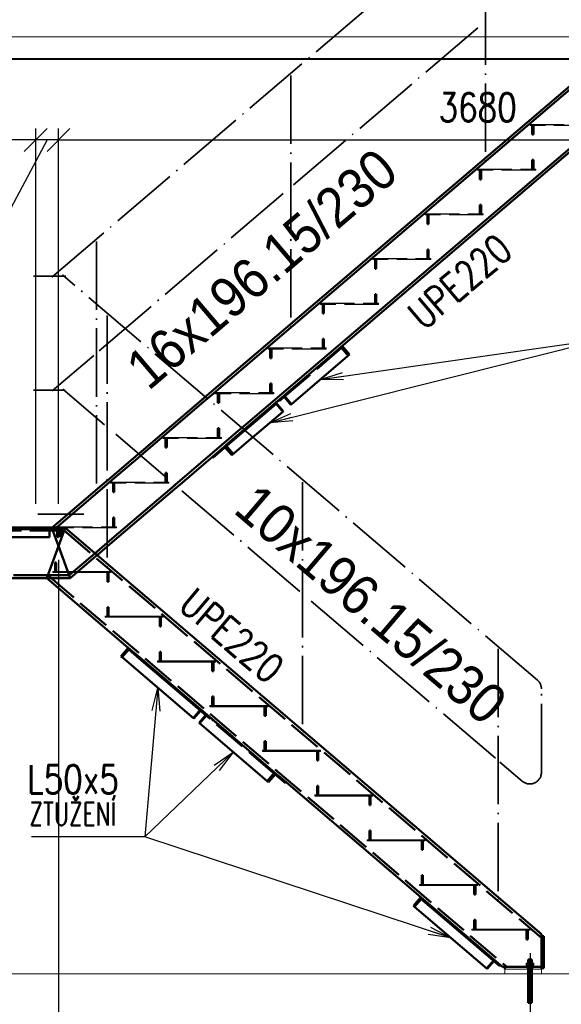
# Paper-space layout 'Layout1' of a CAD drawing. Extents: x -2 to 1380, y -36 to 422.
# Tile 15 of 65: x 505 to 553, y 43 to 130. Entities that reach past the tile are written whole.
import ezdxf

# ---------------------------------------------------------------- set-up
doc = ezdxf.new("R2010")
doc.units = 0
doc.linetypes.add('ACAD_ISO02W100', pattern=[15, 12, -3])
doc.linetypes.add('ACAD_ISO04W100', pattern=[30.5, 24, -3, 0.5, -3])
doc.layers.get('0').update_dxf_attribs({"linetype": 'CONTINUOUS'})
doc.layers.get('DEFPOINTS').update_dxf_attribs({"color": 132, "linetype": 'CONTINUOUS'})
for name, color, linetype, lineweight in [('SS_1.ET-HALA_TaO-PODLAHA', 9, 'CONTINUOUS', 13), ('SS_2.ET-HALA_TaO-LAVKA_+5.100m-POMOCNA', 252, 'CONTINUOUS', 5), ('SS_2.ET-HALA_TaO-PODLITI', 9, 'CONTINUOUS', 13), ('SS_2.ET-HALA_TaO-SCHODISTE', 180, 'CONTINUOUS', 50), ('SS_2.ET-HALA_TaO-SCHODISTE-PLECH', 70, 'CONTINUOUS', 25), ('SS_2.ET-HALA_TaO-SCHODISTE-PLECH-VYZTUHA', 120, 'CONTINUOUS', 50), ('SS_2.ET-HALA_TaO-SCHODISTE-ZABRADLI', 31, 'CONTINUOUS', 35), ('SS_2.ET-HALA_TaO-SCHODISTE-ZTUZENI', 234, 'CONTINUOUS', 50), ('SS_KOTY', 3, 'CONTINUOUS', 25), ('SS_POPIS_PROFILU', 13, 'CONTINUOUS', 25), ('SS_SRAFY', 8, 'CONTINUOUS', 18), ('SS_TEXT35', 2, 'CONTINUOUS', 35)]:
    doc.layers.add(name, color=color, linetype=linetype, lineweight=lineweight)
doc.styles.add('ARIAL', font='arial.ttf')
doc.styles.add('ROMANS', font='romans.shx', dxfattribs={"width": 0.8})
doc.styles.add('romans.shx', font='romans.shx', dxfattribs={"height": 5})
doc.dimstyles.new('A-1_(2.5)_50AS', dxfattribs={"dimtxt": 2.5, "dimasz": 2, "dimexe": 1, "dimexo": 2, "dimgap": 0, "dimtad": 0, "dimdec": 1, "dimlfac": 50, "dimrnd": 1, "dimtxsty": 'ROMANS', "dimblk1": 'OBLIQUE', "dimblk2": 'OBLIQUE', "dimsah": 1, "dimcen": 2, "dimclrd": 256, "dimclre": 256, "dimclrt": 256, "dimadec": 1, "dimazin": 2, "dimtfac": 0.714286, "dimtdec": 1, "dimtmove": 0, "dimatfit": 3, "dimldrblk": 'OPEN', "dimfxl": 1, "dimtvp": 1.142857, "dimtfill": 1, "dimtolj": 1, "dimlwd": -1, "dimlwe": -1, "dimarcsym": 0})

# ---------------------------------------------------------------- blocks, each defined once
blk = doc.blocks.new('_Oblique')
at = {"color": 0, "linetype": 'ByBlock', "lineweight": -2}
blk.add_line((-0.5, -0.5), (0.5, 0.5), dxfattribs=at)
blk = doc.blocks.new('*D160')
at = {"layer": 'DEFPOINTS', "color": 0, "transparency": 16777216}
for p in [(508.859, 84.238, 60483.8), (550.259, 49.731, 60483.8), (508.859, 28.146)]:
    blk.add_point(p, dxfattribs=at)
at = {"layer": 'SS_KOTY', "transparency": 16777216}
for p, q in [((508.859, 82.238), (508.859, 27.146)), ((550.259, 47.731), (550.259, 27.146)), ((550.259, 28.146), (508.859, 28.146))]:
    blk.add_line(p, q, dxfattribs=at)
at = {"layer": 'SS_KOTY', "transparency": 16777216, "xscale": 2, "yscale": 2, "zscale": 2, "rotation": 180}
blk.add_blockref('_Oblique', (508.859, 28.146), dxfattribs=at)
at = {"layer": 'SS_KOTY', "transparency": 16777216, "xscale": 2, "yscale": 2, "zscale": 2}
blk.add_blockref('_Oblique', (550.259, 28.146), dxfattribs=at)
at = {"layer": 'SS_KOTY', "transparency": 16777216, "insert": (529.559, 31.004), "char_height": 2.5, "attachment_point": 5, "style": 'ROMANS', "bg_fill": 3, "box_fill_scale": 1.1, "bg_fill_color": 256, "bg_fill_true_color": 13158600, "bg_fill_transparency": 0}
blk.add_mtext('\\A1;2070', dxfattribs=at)
blk = doc.blocks.new('_OPEN')
at = {"color": 0, "linetype": 'ByBlock'}
for p, q in [((-1, 0.167), (0, 0)), ((0, 0), (-1, -0.167)), ((0, 0), (-1, 0))]:
    blk.add_line(p, q, dxfattribs=at)
blk = doc.blocks.new('*D161')
at = {"layer": 'DEFPOINTS', "color": 0, "transparency": 16777216}
for p in [(488.859, 85.138, 60483.8), (508.859, 84.238, 60483.8), (488.859, 28.146)]:
    blk.add_point(p, dxfattribs=at)
at = {"layer": 'SS_KOTY', "transparency": 16777216}
for p, q in [((488.859, 83.138), (488.859, 27.146)), ((508.859, 82.238), (508.859, 27.146)), ((508.859, 28.146), (488.859, 28.146))]:
    blk.add_line(p, q, dxfattribs=at)
at = {"layer": 'SS_KOTY', "transparency": 16777216, "xscale": 2, "yscale": 2, "zscale": 2, "rotation": 180}
blk.add_blockref('_Oblique', (488.859, 28.146), dxfattribs=at)
at = {"layer": 'SS_KOTY', "transparency": 16777216, "xscale": 2, "yscale": 2, "zscale": 2}
blk.add_blockref('_Oblique', (508.859, 28.146), dxfattribs=at)
at = {"layer": 'SS_KOTY', "transparency": 16777216, "insert": (498.859, 31.004), "char_height": 2.5, "attachment_point": 5, "style": 'ROMANS', "bg_fill": 3, "box_fill_scale": 1.1, "bg_fill_color": 256, "bg_fill_true_color": 13158600, "bg_fill_transparency": 0}
blk.add_mtext('\\A1;1000', dxfattribs=at)
blk = doc.blocks.new('*D163')
at = {"layer": 'DEFPOINTS', "color": 0, "transparency": 16777216}
for p in [(506.859, 119.083), (506.859, 85.138, 60475.8), (508.859, 85.138, 60483.8)]:
    blk.add_point(p, dxfattribs=at)
at = {"layer": 'SS_KOTY', "transparency": 16777216}
for p, q in [((506.859, 87.138), (506.859, 120.083)), ((508.859, 87.138), (508.859, 120.083)), ((507.859, 119.083), (504.675, 113.083)), ((508.859, 119.083), (506.859, 119.083)), ((504.675, 113.083), (499.818, 113.083))]:
    blk.add_line(p, q, dxfattribs=at)
at = {"layer": 'SS_KOTY', "transparency": 16777216, "xscale": 2, "yscale": 2, "zscale": 2, "rotation": 180}
blk.add_blockref('_Oblique', (506.859, 119.083), dxfattribs=at)
at = {"layer": 'SS_KOTY', "transparency": 16777216, "xscale": 2, "yscale": 2, "zscale": 2}
blk.add_blockref('_Oblique', (508.859, 119.083), dxfattribs=at)
at = {"layer": 'SS_KOTY', "transparency": 16777216, "insert": (502.246, 115.94), "char_height": 2.5, "attachment_point": 5, "style": 'ROMANS', "bg_fill": 3, "box_fill_scale": 1.1, "bg_fill_color": 256, "bg_fill_true_color": 13158600, "bg_fill_transparency": 0}
blk.add_mtext('\\A1;100', dxfattribs=at)
blk = doc.blocks.new('*D164')
at = {"layer": 'DEFPOINTS', "color": 0, "transparency": 16777216}
for p in [(582.459, 147.008, 60471.6), (582.459, 119.083), (508.859, 85.138, 60483.8)]:
    blk.add_point(p, dxfattribs=at)
at = {"layer": 'SS_KOTY', "transparency": 16777216}
for p, q in [((582.459, 145.008), (582.459, 118.083)), ((508.859, 87.138), (508.859, 120.083)), ((508.859, 119.083), (582.459, 119.083))]:
    blk.add_line(p, q, dxfattribs=at)
at = {"layer": 'SS_KOTY', "transparency": 16777216, "xscale": 2, "yscale": 2, "zscale": 2, "rotation": 180}
blk.add_blockref('_Oblique', (508.859, 119.083), dxfattribs=at)
at = {"layer": 'SS_KOTY', "transparency": 16777216, "xscale": 2, "yscale": 2, "zscale": 2}
blk.add_blockref('_Oblique', (582.459, 119.083), dxfattribs=at)
at = {"layer": 'SS_KOTY', "transparency": 16777216, "insert": (545.659, 121.94), "char_height": 2.5, "attachment_point": 5, "style": 'ROMANS', "bg_fill": 3, "box_fill_scale": 1.1, "bg_fill_color": 256, "bg_fill_true_color": 13158600, "bg_fill_transparency": 0}
blk.add_mtext('\\A1;3680', dxfattribs=at)
blk = doc.blocks.new('*D165')
at = {"layer": 'DEFPOINTS', "color": 0, "transparency": 16777216}
for p in [(488.859, 119.083), (488.859, 85.138, 60483.8), (506.859, 85.138, 60475.8)]:
    blk.add_point(p, dxfattribs=at)
at = {"layer": 'SS_KOTY', "transparency": 16777216}
for p, q in [((488.859, 87.138), (488.859, 120.083)), ((506.859, 87.138), (506.859, 120.083)), ((506.859, 119.083), (488.859, 119.083))]:
    blk.add_line(p, q, dxfattribs=at)
at = {"layer": 'SS_KOTY', "transparency": 16777216, "xscale": 2, "yscale": 2, "zscale": 2, "rotation": 180}
blk.add_blockref('_Oblique', (488.859, 119.083), dxfattribs=at)
at = {"layer": 'SS_KOTY', "transparency": 16777216, "xscale": 2, "yscale": 2, "zscale": 2}
blk.add_blockref('_Oblique', (506.859, 119.083), dxfattribs=at)
at = {"layer": 'SS_KOTY', "transparency": 16777216, "insert": (497.859, 121.94), "char_height": 2.5, "attachment_point": 5, "style": 'ROMANS', "bg_fill": 3, "box_fill_scale": 1.1, "bg_fill_color": 256, "bg_fill_true_color": 13158600, "bg_fill_transparency": 0}
blk.add_mtext('\\A1;900', dxfattribs=at)

psp = doc.layouts.get("Layout1")

# ---------------------------------------------------------------- dimensions: what is measured, and where the dimension line sits
at = {"layer": 'SS_KOTY'}
dim = psp.add_linear_dim(base=(508.8587, 28.1464), p1=(550.2587, 49.7307, 60483.8), p2=(508.8587, 84.2384, 60483.8), dimstyle='A-1_(2.5)_50AS', dxfattribs=at)
dim.commit()
dim.dimension.update_dxf_attribs({"geometry": '*D160', "text_midpoint": (529.5587, 31.0035)})

# ---------------------------------------------------------------- next in the draw order: linework, layer by layer
at = {"layer": 'SS_2.ET-HALA_TaO-PODLITI', "ltscale": 0.25}
for p, q in [((551.2587, 46.3077), (548.0587, 46.3077)), ((548.0587, 46.3077), (548.0587, 45.9077)), ((551.2587, 45.9077), (551.2587, 46.3077))]:
    psp.add_line(p, q, dxfattribs=at)
at = {"layer": 'SS_2.ET-HALA_TaO-SCHODISTE', "color": 3, "linetype": 'ACAD_ISO02W100', "ltscale": 0.25}
for p, q in [((512.6871, 83.336), (513.5771, 84.0951)), ((512.6871, 83.0206), (513.5771, 83.7796)), ((550.1202, 46.8277), (549.9817, 46.8277)), ((549.9817, 46.8277), (549.9817, 46.5677)), ((550.1109, 47.1677), (550.0987, 47.1677)), ((550.0987, 47.1677), (550.0987, 46.8277)), ((550.1456, 47.1677), (550.1109, 47.1677)), ((550.3972, 46.8277), (550.1202, 46.8277)), ((550.1202, 46.5677), (550.1202, 46.8277)), ((550.1975, 47.1677), (550.1456, 47.1677)), ((550.2587, 47.1677), (550.1975, 47.1677)), ((550.3199, 47.1677), (550.2587, 47.1677)), ((550.3718, 47.1677), (550.3199, 47.1677)), ((550.4065, 47.1677), (550.3718, 47.1677)), ((550.5357, 46.8277), (550.3972, 46.8277)), ((550.3972, 46.8277), (550.3972, 46.5677)), ((550.4187, 47.1677), (550.4065, 47.1677)), ((550.4187, 46.8277), (550.4187, 47.1677)), ((550.5357, 46.5677), (550.5357, 46.8277)), ((547.6728, 46.6533), (547.8435, 46.5077)), ((549.9587, 46.5677), (549.9645, 46.5677)), ((549.9587, 46.5677), (549.9587, 46.5077)), ((549.9645, 46.5677), (549.9815, 46.5677)), ((549.9815, 46.5677), (550.0092, 46.5677)), ((550.0092, 46.5677), (550.0466, 46.5677)), ((550.0466, 46.5677), (550.092, 46.5677)), ((550.0787, 46.5077), (550.0787, 46.3077)), ((550.092, 46.5677), (550.1439, 46.5677)), ((550.0987, 46.5077), (550.0987, 46.3077)), ((550.0987, 46.3077), (550.0987, 43.3677)), ((550.1439, 46.5677), (550.2002, 46.5677)), ((550.2002, 46.5677), (550.2587, 46.5677)), ((550.2587, 46.5677), (550.3172, 46.5677)), ((550.3172, 46.5677), (550.3735, 46.5677)), ((550.3735, 46.5677), (550.4254, 46.5677)), ((550.4187, 46.3077), (550.4187, 46.5077)), ((550.4187, 43.3677), (550.4187, 46.3077)), ((550.4254, 46.5677), (550.4708, 46.5677)), ((550.4387, 46.3077), (550.4387, 46.5077)), ((550.4708, 46.5677), (550.5081, 46.5677)), ((550.5081, 46.5677), (550.5359, 46.5677)), ((550.5359, 46.5677), (550.5529, 46.5677)), ((550.5529, 46.5677), (550.5587, 46.5677)), ((550.5587, 46.5077), (550.5587, 46.5677)), ((550.0987, 43.3677), (550.1018, 43.3677)), ((550.1018, 43.3677), (550.1109, 43.3677)), ((550.1109, 43.3677), (550.1257, 43.3677)), ((550.1257, 43.3677), (550.1456, 43.3677)), ((550.1456, 43.3677), (550.1698, 43.3677)), ((550.1698, 43.3677), (550.1975, 43.3677)), ((550.1975, 43.3677), (550.2275, 43.3677)), ((550.2275, 43.3677), (550.2587, 43.3677)), ((550.2587, 43.3677), (550.2899, 43.3677)), ((550.2899, 43.3677), (550.3199, 43.3677)), ((550.3199, 43.3677), (550.3476, 43.3677)), ((550.3476, 43.3677), (550.3718, 43.3677)), ((550.3718, 43.3677), (550.3917, 43.3677)), ((550.3917, 43.3677), (550.4065, 43.3677)), ((550.4065, 43.3677), (550.4156, 43.3677)), ((550.4156, 43.3677), (550.4187, 43.3677))]:
    psp.add_line(p, q, dxfattribs=at)
at = {"layer": 'SS_2.ET-HALA_TaO-SCHODISTE', "color": 1, "linetype": 'Continuous', "ltscale": 0.25}
for p, q in [((512.0641, 82.8047), (512.6871, 83.336)), ((512.249, 82.647), (512.6871, 83.0206)), ((528.8421, 62.7129), (540.677, 52.6196)), ((551.2587, 46.5077), (551.2587, 49.3779)), ((551.4587, 49.2077), (551.2587, 49.2077)), ((551.4587, 46.4077), (551.4587, 49.2077)), ((547.8435, 46.5077), (548.0587, 46.5077)), ((548.0587, 46.5077), (551.2587, 46.5077)), ((548.0587, 46.5077), (548.0587, 46.3077)), ((551.2587, 46.3077), (551.2587, 46.5077)), ((551.2587, 46.4077), (551.4587, 46.4077))]:
    psp.add_line(p, q, dxfattribs=at)
at = {"layer": 'SS_2.ET-HALA_TaO-SCHODISTE', "color": 7, "linetype": 'ACAD_ISO04W100', "ltscale": 0.25}
for p, q in [((549.9587, 46.7077), (550.5587, 46.7077)), ((550.2587, 47.1677), (550.2587, 43.3677)), ((550.0987, 46.1077), (550.4187, 46.1077))]:
    psp.add_line(p, q, dxfattribs=at)
at = {"layer": 'SS_2.ET-HALA_TaO-SCHODISTE-PLECH', "color": 1, "linetype": 'Continuous', "ltscale": 0.25}
for p, q in [((513.4587, 81.1154), (513.4587, 81.2154)), ((512.9587, 77.2923), (518.0587, 77.2923)), ((512.9587, 77.2923), (512.9587, 77.1923)), ((518.0587, 77.1923), (512.9587, 77.1923)), ((518.0587, 77.1923), (518.0587, 77.2923)), ((517.5587, 73.3692), (522.6587, 73.3692)), ((517.5587, 73.3692), (517.5587, 73.2692)), ((522.6587, 73.2692), (517.5587, 73.2692)), ((522.6587, 73.2692), (522.6587, 73.3692)), ((522.1587, 69.4461), (527.2587, 69.4461)), ((522.1587, 69.4461), (522.1587, 69.3461)), ((527.2587, 69.3461), (522.1587, 69.3461)), ((527.2587, 69.3461), (527.2587, 69.4461)), ((526.7587, 65.5231), (531.8587, 65.5231)), ((526.7587, 65.5231), (526.7587, 65.4231)), ((531.8587, 65.4231), (526.7587, 65.4231)), ((531.8587, 65.4231), (531.8587, 65.5231)), ((531.3587, 61.6), (536.4587, 61.6)), ((531.3587, 61.6), (531.3587, 61.5)), ((536.4587, 61.5), (531.3587, 61.5)), ((536.4587, 61.5), (536.4587, 61.6)), ((535.9587, 57.6769), (541.0587, 57.6769)), ((535.9587, 57.6769), (535.9587, 57.5769)), ((541.0587, 57.5769), (535.9587, 57.5769)), ((541.0587, 57.5769), (541.0587, 57.6769)), ((540.5587, 53.7538), (545.6587, 53.7538)), ((540.5587, 53.7538), (540.5587, 53.6538)), ((545.6587, 53.6538), (540.5587, 53.6538)), ((545.6587, 53.6538), (545.6587, 53.7538)), ((545.1587, 49.8307), (550.2587, 49.8307)), ((545.1587, 49.8307), (545.1587, 49.7307)), ((550.2587, 49.7307), (545.1587, 49.7307)), ((550.2587, 49.7307), (550.2587, 49.8307))]:
    psp.add_line(p, q, dxfattribs=at)
at = {"layer": 'SS_2.ET-HALA_TaO-SCHODISTE-PLECH-VYZTUHA', "color": 1, "linetype": 'Continuous', "ltscale": 0.25}
for p, q in [((513.1587, 81.1154), (513.1587, 80.3154)), ((513.2587, 80.3154), (513.2587, 81.1154)), ((513.1587, 80.3154), (513.2587, 80.3154)), ((513.2587, 78.0923), (513.1587, 78.0923)), ((513.1587, 78.0923), (513.1587, 77.2923)), ((513.2587, 77.2923), (513.2587, 78.0923)), ((517.7587, 77.1923), (517.7587, 76.3923)), ((517.8587, 76.3923), (517.8587, 77.1923)), ((517.7587, 76.3923), (517.8587, 76.3923)), ((517.8587, 74.1692), (517.7587, 74.1692)), ((517.7587, 74.1692), (517.7587, 73.3692)), ((517.8587, 73.3692), (517.8587, 74.1692)), ((522.3587, 73.2692), (522.3587, 72.4692)), ((522.4587, 72.4692), (522.4587, 73.2692)), ((522.3587, 72.4692), (522.4587, 72.4692)), ((522.4587, 70.2461), (522.3587, 70.2461)), ((522.3587, 70.2461), (522.3587, 69.4461)), ((522.4587, 69.4461), (522.4587, 70.2461)), ((526.9587, 69.3461), (526.9587, 68.5461)), ((527.0587, 68.5461), (527.0587, 69.3461)), ((526.9587, 68.5461), (527.0587, 68.5461)), ((527.0587, 66.3231), (526.9587, 66.3231)), ((526.9587, 66.3231), (526.9587, 65.5231)), ((527.0587, 65.5231), (527.0587, 66.3231)), ((531.5587, 65.4231), (531.5587, 64.6231)), ((531.6587, 64.6231), (531.6587, 65.4231)), ((531.5587, 64.6231), (531.6587, 64.6231)), ((531.6587, 62.4), (531.5587, 62.4)), ((531.5587, 62.4), (531.5587, 61.6)), ((531.6587, 61.6), (531.6587, 62.4)), ((536.1587, 61.5), (536.1587, 60.7)), ((536.2587, 60.7), (536.2587, 61.5)), ((536.1587, 60.7), (536.2587, 60.7)), ((536.2587, 58.4769), (536.1587, 58.4769)), ((536.1587, 58.4769), (536.1587, 57.6769)), ((536.2587, 57.6769), (536.2587, 58.4769)), ((540.7587, 57.5769), (540.7587, 56.7769)), ((540.8587, 56.7769), (540.8587, 57.5769)), ((540.7587, 56.7769), (540.8587, 56.7769)), ((540.8587, 54.5538), (540.7587, 54.5538)), ((540.7587, 54.5538), (540.7587, 53.7538)), ((540.8587, 53.7538), (540.8587, 54.5538)), ((545.3587, 53.6538), (545.3587, 52.8538)), ((545.4587, 52.8538), (545.4587, 53.6538)), ((545.3587, 52.8538), (545.4587, 52.8538)), ((545.4587, 50.6307), (545.3587, 50.6307)), ((545.3587, 50.6307), (545.3587, 49.8307)), ((545.4587, 49.8307), (545.4587, 50.6307)), ((549.9587, 49.7307), (549.9587, 48.9307)), ((550.0587, 48.9307), (550.0587, 49.7307)), ((549.9587, 48.9307), (550.0587, 48.9307))]:
    psp.add_line(p, q, dxfattribs=at)
at = {"layer": 'SS_2.ET-HALA_TaO-SCHODISTE-ZABRADLI', "color": 7, "linetype": 'ACAD_ISO04W100', "ltscale": 0.25}
for p, q in [((547.2169, 64.8249), (530.5306, 79.0557)), ((547.4543, 74.4171), (547.4543, 52.2429)), ((551.2587, 63.5884), (551.2587, 70.9072)), ((547.6106, 64.4892), (549.5768, 62.8123))]:
    psp.add_line(p, q, dxfattribs=at)
for centre, start, end in [((550.2387, 70.9072), 0, 49.541025), ((550.2387, 63.5884), 229.541025, 360)]:
    psp.add_arc(centre, 1.02, start, end, dxfattribs=at)
at = {"layer": 'SS_2.ET-HALA_TaO-SCHODISTE-ZTUZENI', "color": 1, "linetype": 'Continuous', "ltscale": 0.25}
for p, q in [((514.99, 74.5265), (514.3411, 73.7657)), ((515.026, 74.3644), (514.442, 73.6797)), ((514.99, 74.5265), (515.9986, 73.6664)), ((515.9337, 73.5903), (515.026, 74.3644)), ((514.442, 73.6797), (514.3411, 73.7657)), ((520.7505, 68.2994), (514.442, 73.6797)), ((515.9986, 73.6664), (515.9337, 73.5903)), ((521.8511, 68.5436), (515.9337, 73.5903)), ((515.9986, 73.6664), (521.916, 68.6197)), ((520.7505, 68.2994), (521.3345, 68.9842)), ((521.7814, 68.6031), (521.1974, 67.9183)), ((521.8511, 68.5436), (521.916, 68.6197)), ((521.916, 68.6197), (527.8335, 63.5731)), ((527.1846, 62.8122), (521.1974, 67.9183)), ((527.1846, 62.8122), (527.8335, 63.5731)), ((527.2855, 62.7262), (527.8695, 63.411)), ((527.8335, 63.5731), (528.8421, 62.7129)), ((528.7772, 62.6368), (527.8695, 63.411)), ((527.2855, 62.7262), (527.1846, 62.8122)), ((528.7772, 62.6368), (528.8421, 62.7129)), ((540.677, 52.6196), (540.0281, 51.8587)), ((540.129, 51.7727), (540.0281, 51.8587)), ((540.713, 52.4575), (540.129, 51.7727)), ((540.677, 52.6196), (541.6856, 51.7594)), ((541.6207, 51.6833), (540.713, 52.4575)), ((546.5073, 46.333), (540.129, 51.7727)), ((541.6856, 51.7594), (541.6207, 51.6833)), ((547.6079, 46.5772), (541.6207, 51.6833)), ((541.6856, 51.7594), (547.6728, 46.6533)), ((546.5073, 46.333), (547.0913, 47.0178)), ((547.6079, 46.5772), (547.6728, 46.6533))]:
    psp.add_line(p, q, dxfattribs=at)
at = {"layer": 'SS_2.ET-HALA_TaO-SCHODISTE-ZTUZENI', "color": 7, "linetype": 'ACAD_ISO04W100', "ltscale": 0.25}
for p, q in [((514.99, 74.5265), (521.4118, 69.0498)), ((521.4118, 69.0498), (527.8335, 63.5731)), ((540.677, 52.6196), (547.0988, 47.1428))]:
    psp.add_line(p, q, dxfattribs=at)
at = {"layer": 'SS_2.ET-HALA_TaO-SCHODISTE-ZTUZENI', "color": 3, "linetype": 'ACAD_ISO02W100', "ltscale": 0.25}
for p, q in [((520.6931, 68.3484), (521.342, 69.1093)), ((521.8388, 68.5541), (521.2548, 67.8694)), ((521.8463, 68.6792), (521.7814, 68.6031)), ((527.8695, 63.411), (521.8511, 68.5436)), ((522.4203, 68.1896), (522.3554, 68.1136)), ((546.4499, 46.382), (547.0988, 47.1428))]:
    psp.add_line(p, q, dxfattribs=at)
at = {"layer": 'SS_POPIS_PROFILU', "color": 0, "linetype": 'ByBlock'}
for p, q in [((517.0877, 69.0268, 60479.0355), (517.5962, 70.9896, 60479.0355)), ((517.5962, 70.9896, 60479.0355), (517.4197, 68.9974, 60479.0355)), ((517.5962, 70.9896, 60479.0355), (517.7518, 68.9679, 60479.0355)), ((522.5168, 64.2215, 60479.2782), (524.191, 65.3652, 60479.2782)), ((524.191, 65.3652, 60479.2782), (522.7475, 63.9809, 60479.2782)), ((524.191, 65.3652, 60479.2782), (522.9783, 63.7403, 60479.2782)), ((543.3181, 49.0528, 60478.9828), (541.3145, 49.3636, 60478.9828)), ((543.3181, 49.0528, 60478.9828), (541.419, 49.6801, 60478.9828)), ((541.5236, 49.9966, 60478.9828), (543.3181, 49.0528, 60478.9828))]:
    psp.add_line(p, q, dxfattribs=at)

# ---------------------------------------------------------------- next in the draw order: texts
at = {"layer": 'SS_POPIS_PROFILU', "color": 13, "style": 'romans.shx', "width": 0.8}
psp.add_text('UPE220', height=2.5, rotation=319.541025, dxfattribs=at).set_placement((519.2763, 78.0376))

# ---------------------------------------------------------------- next in the draw order: dimensions: what is measured, and where the dimension line sits
at = {"layer": 'SS_KOTY'}
dim = psp.add_linear_dim(base=(488.8587, 28.1464), p1=(508.8587, 84.2384, 60483.8), p2=(488.8587, 85.1384, 60483.8), dimstyle='A-1_(2.5)_50AS', override={"dimtmove": 1}, dxfattribs=at)
dim.commit()
dim.dimension.update_dxf_attribs({"geometry": '*D161', "text_midpoint": (498.8587, 31.0035)})

# ---------------------------------------------------------------- next in the draw order: linework, layer by layer
at = {"layer": 'SS_1.ET-HALA_TaO-PODLAHA', "ltscale": 0.25}
psp.add_line((602.63, 45.9077), (467.6564, 45.9077), dxfattribs=at)
at = {"layer": 'SS_2.ET-HALA_TaO-SCHODISTE', "color": 1, "linetype": 'Continuous', "ltscale": 0.25}
for p, q in [((490.4587, 84.2384), (508.0587, 84.2384)), ((508.8187, 84.2384), (508.8587, 84.2384)), ((499.6411, 80.6384), (507.8235, 80.6384)), ((507.8235, 80.6384), (514.99, 74.5265))]:
    psp.add_line(p, q, dxfattribs=at)
at = {"layer": 'SS_2.ET-HALA_TaO-SCHODISTE', "color": 3, "linetype": 'ACAD_ISO02W100', "ltscale": 0.25}
for p, q in [((509.8054, 80.8785), (512.0641, 82.8047)), ((509.8939, 80.6385), (512.249, 82.647)), ((507.9119, 80.8784), (490.4587, 80.8784)), ((507.8235, 80.6384), (509.8939, 80.6384)), ((509.8054, 80.8784), (507.912, 80.8784)), ((507.912, 80.8784), (548.2133, 46.5077))]:
    psp.add_line(p, q, dxfattribs=at)
at = {"layer": 'SS_2.ET-HALA_TaO-SCHODISTE', "color": 1, "linetype": 'Continuous', "ltscale": 0.25}
psp.add_arc((508.8187, 84.2984), 0.06, 180, 270, dxfattribs=at)
at = {"layer": 'SS_2.ET-HALA_TaO-SCHODISTE-PLECH', "color": 1, "linetype": 'Continuous', "ltscale": 0.25}
for p, q in [((508.3587, 81.2154), (513.4587, 81.2154)), ((508.3587, 81.2154), (508.3587, 81.1154)), ((513.4587, 81.1154), (508.3587, 81.1154))]:
    psp.add_line(p, q, dxfattribs=at)
at = {"layer": 'SS_2.ET-HALA_TaO-SCHODISTE-PLECH-VYZTUHA', "color": 3, "linetype": 'ACAD_ISO02W100', "ltscale": 0.25}
psp.add_line((509.0587, 84.2384), (509.1587, 84.2384), dxfattribs=at)
at = {"layer": 'SS_2.ET-HALA_TaO-SCHODISTE-PLECH-VYZTUHA', "color": 1, "linetype": 'Continuous', "ltscale": 0.25}
for p, q in [((508.6587, 82.0154), (508.5587, 82.0154)), ((508.5587, 82.0154), (508.5587, 81.2154)), ((508.6587, 81.2154), (508.6587, 82.0154))]:
    psp.add_line(p, q, dxfattribs=at)
at = {"layer": 'SS_POPIS_PROFILU', "color": 13}
for points in [[(517.5962, 70.9896), (516.4392, 57.931), (506.4868, 57.931)], [(524.191, 65.3652), (516.4392, 57.931), (506.4868, 57.931)], [(543.3181, 49.0528), (516.4392, 57.931), (506.4868, 57.931)]]:
    psp.add_lwpolyline(points, dxfattribs=at)

# ---------------------------------------------------------------- next in the draw order: texts
at = {"layer": 'SS_POPIS_PROFILU', "color": 13, "style": 'romans.shx'}
for s, height, width, p in [('L50x5', 2.5, 0.8, (506.1096, 61.731)), ('L50x5', 2.5, 0.8, (506.1096, 61.731)), ('L50x5', 2.5, 0.8, (506.1096, 61.731)), ('ZTUŽENÍ', 2, 0.7, (506.3019, 58.931)), ('ZTUŽENÍ', 2, 0.7, (506.3019, 58.931)), ('ZTUŽENÍ', 2, 0.7, (506.3019, 58.931))]:
    psp.add_text(s, height=height, dxfattribs=dict(at, width=width)).set_placement(p)

# ---------------------------------------------------------------- next in the draw order: dimensions: what is measured, and where the dimension line sits
at = {"layer": 'SS_KOTY'}
dim = psp.add_linear_dim(base=(506.8587, 119.0828), p1=(508.8587, 85.1384, 60483.8), p2=(506.8587, 85.1384, 60475.8), dimstyle='A-1_(2.5)_50AS', override={"dimtmove": 1}, dxfattribs=at)
dim.commit()
dim.dimension.update_dxf_attribs({"geometry": '*D163', "text_midpoint": (504.6749, 113.0828), "dimtype": 160})

# ---------------------------------------------------------------- next in the draw order: dimensions: what is measured, and where the dimension line sits
dim = psp.add_linear_dim(base=(582.4587, 119.0828), p1=(508.8587, 85.1384, 60483.8), p2=(582.4587, 147.0077, 60471.6), dimstyle='A-1_(2.5)_50AS', override={"dimtmove": 1}, dxfattribs=at)
dim.commit()
dim.dimension.update_dxf_attribs({"geometry": '*D164', "text_midpoint": (545.6587, 121.94)})

# ---------------------------------------------------------------- next in the draw order: linework, layer by layer
at = {"layer": 'SS_2.ET-HALA_TaO-LAVKA_+5.100m-POMOCNA', "color": 252, "linetype": 'Continuous', "ltscale": 0.25}
for p, q in [((598.4587, 128.1277), (475.2587, 128.1277)), ((598.4587, 126.2277), (475.2587, 126.2277)), ((475.2587, 126.1277), (598.4587, 126.1277))]:
    psp.add_line(p, q, dxfattribs=at)
at = {"layer": 'SS_2.ET-HALA_TaO-SCHODISTE', "color": 1, "linetype": 'Continuous', "ltscale": 0.25}
for p, q in [((522.0996, 96.8309), (556.4515, 126.1277)), ((522.2845, 96.6732), (556.8214, 126.1277)), ((525.305, 94.0972), (562.8624, 126.1277)), ((525.49, 93.9394), (563.2322, 126.1277)), ((516.1406, 91.7487), (521.4138, 96.246)), ((516.3255, 91.591), (521.5988, 96.0883)), ((519.346, 89.015), (524.6193, 93.5123)), ((519.5309, 88.8573), (524.8042, 93.3546)), ((513.5771, 89.5625), (515.6474, 91.3282)), ((513.5771, 89.2471), (515.8323, 91.1704)), ((508.8587, 85.5384), (512.6871, 88.8034)), ((508.8587, 85.223), (512.6871, 88.488)), ((513.5771, 84.0951), (518.8528, 88.5945)), ((513.5771, 83.7796), (519.0377, 88.4367)), ((508.7587, 84.8184), (508.7587, 84.2984)), ((508.8587, 84.2384), (508.8587, 85.0384)), ((509.4449, 85.0384), (508.8587, 85.0384)), ((551.2587, 49.3779), (509.445, 85.0384))]:
    psp.add_line(p, q, dxfattribs=at)
at = {"layer": 'SS_2.ET-HALA_TaO-SCHODISTE', "color": 3, "linetype": 'ACAD_ISO02W100', "ltscale": 0.25}
for p, q in [((521.4138, 96.246), (522.0996, 96.8309)), ((521.5988, 96.0883), (522.2845, 96.6732)), ((524.6193, 93.5123), (525.305, 94.0972)), ((524.8042, 93.3546), (525.49, 93.9394)), ((515.6474, 91.3282), (516.1406, 91.7487)), ((515.8323, 91.1704), (516.3255, 91.591)), ((512.6871, 88.8034), (513.5771, 89.5625)), ((512.6871, 88.488), (513.5771, 89.2471)), ((518.8528, 88.5945), (519.346, 89.015)), ((519.0377, 88.4367), (519.5309, 88.8573)), ((508.3609, 84.7985), (508.8587, 85.223)), ((509.3565, 84.7984), (551.2587, 49.0625))]:
    psp.add_line(p, q, dxfattribs=at)
at = {"layer": 'SS_2.ET-HALA_TaO-SCHODISTE', "color": 1, "linetype": 'Continuous', "ltscale": 0.25, "extrusion": (-1.5069e-12, -3.63694e-12, -1)}
psp.add_arc((-508.6387, 84.8184, 0), 0.12, 90, 180, dxfattribs=at)
at = {"layer": 'SS_2.ET-HALA_TaO-SCHODISTE-PLECH', "color": 3, "linetype": 'ACAD_ISO02W100', "ltscale": 0.25}
for p, q in [((550.2587, 120.4461), (555.3587, 120.4461)), ((550.2587, 120.4461), (550.2587, 120.3461)), ((555.3587, 120.3461), (550.2587, 120.3461)), ((545.6587, 116.5231), (550.7587, 116.5231)), ((545.6587, 116.5231), (545.6587, 116.4231)), ((550.7587, 116.4231), (545.6587, 116.4231)), ((550.7587, 116.4231), (550.7587, 116.5231)), ((541.0587, 112.6), (546.1587, 112.6)), ((541.0587, 112.5), (541.0587, 112.6)), ((546.1587, 112.5), (541.0587, 112.5)), ((546.1587, 112.5), (546.1587, 112.6)), ((536.4587, 108.6769), (541.5587, 108.6769)), ((536.4587, 108.5769), (536.4587, 108.6769)), ((541.5587, 108.5769), (536.4587, 108.5769)), ((541.5587, 108.5769), (541.5587, 108.6769)), ((531.8587, 104.7538), (536.9587, 104.7538)), ((531.8587, 104.6538), (531.8587, 104.7538)), ((536.9587, 104.6538), (531.8587, 104.6538)), ((536.9587, 104.6538), (536.9587, 104.7538)), ((527.2587, 100.8308), (532.3587, 100.8308)), ((527.2587, 100.8308), (527.2587, 100.7308)), ((532.3587, 100.7308), (527.2587, 100.7308)), ((532.3587, 100.7308), (532.3587, 100.8308)), ((522.6587, 96.9077), (527.7587, 96.9077)), ((522.6587, 96.8077), (522.6587, 96.9077)), ((527.7587, 96.8077), (522.6587, 96.8077)), ((527.7587, 96.8077), (527.7587, 96.9077)), ((518.0587, 92.9846), (523.1587, 92.9846)), ((518.0587, 92.8846), (518.0587, 92.9846)), ((523.1587, 92.8846), (518.0587, 92.8846)), ((523.1587, 92.8846), (523.1587, 92.9846)), ((513.4587, 89.0615), (518.5587, 89.0615)), ((513.4587, 88.9615), (513.4587, 89.0615)), ((518.5587, 88.9615), (518.5587, 89.0615)), ((518.5587, 88.9615), (513.4587, 88.9615)), ((508.8587, 85.1384), (513.9587, 85.1384)), ((513.9587, 85.0384), (509.4449, 85.0384)), ((513.9587, 85.0384), (513.9587, 85.1384))]:
    psp.add_line(p, q, dxfattribs=at)
at = {"layer": 'SS_2.ET-HALA_TaO-SCHODISTE-PLECH', "color": 7, "linetype": 'Continuous', "ltscale": 0.25}
psp.add_line((508.8587, 85.0384), (508.8587, 85.1384), dxfattribs=at)
at = {"layer": 'SS_2.ET-HALA_TaO-SCHODISTE-PLECH-VYZTUHA', "color": 3, "linetype": 'ACAD_ISO02W100', "ltscale": 0.25}
for p, q in [((550.4587, 120.3461), (550.4587, 119.5461)), ((550.5587, 119.5461), (550.5587, 120.3461)), ((550.4587, 119.5461), (550.5587, 119.5461)), ((550.5587, 117.3231), (550.4587, 117.3231)), ((550.4587, 117.3231), (550.4587, 116.5231)), ((550.5587, 116.5231), (550.5587, 117.3231)), ((545.8587, 116.4231), (545.8587, 115.6231)), ((545.9587, 115.6231), (545.9587, 116.4231)), ((545.8587, 115.6231), (545.9587, 115.6231)), ((545.9587, 113.4), (545.8587, 113.4)), ((545.8587, 113.4), (545.8587, 112.6)), ((545.9587, 112.6), (545.9587, 113.4)), ((541.2587, 112.5), (541.2587, 111.7)), ((541.3587, 111.7), (541.3587, 112.5)), ((541.2587, 111.7), (541.3587, 111.7)), ((541.3587, 109.4769), (541.2587, 109.4769)), ((541.2587, 109.4769), (541.2587, 108.6769)), ((541.3587, 108.6769), (541.3587, 109.4769)), ((536.6587, 108.5769), (536.6587, 107.7769)), ((536.7587, 107.7769), (536.7587, 108.5769)), ((536.6587, 107.7769), (536.7587, 107.7769)), ((536.7587, 105.5538), (536.6587, 105.5538)), ((536.6587, 105.5538), (536.6587, 104.7538)), ((536.7587, 104.7538), (536.7587, 105.5538)), ((532.0587, 104.6538), (532.0587, 103.8538)), ((532.1587, 103.8538), (532.1587, 104.6538)), ((532.0587, 103.8538), (532.1587, 103.8538)), ((532.1587, 101.6308), (532.0587, 101.6308)), ((532.0587, 101.6308), (532.0587, 100.8308)), ((532.1587, 100.8308), (532.1587, 101.6308)), ((527.4587, 100.7308), (527.4587, 99.9308)), ((527.5587, 99.9308), (527.5587, 100.7308)), ((527.4587, 99.9308), (527.5587, 99.9308)), ((527.5587, 97.7077), (527.4587, 97.7077)), ((527.4587, 97.7077), (527.4587, 96.9077)), ((527.5587, 96.9077), (527.5587, 97.7077)), ((522.8587, 96.8077), (522.8587, 96.0077)), ((522.9587, 96.0077), (522.9587, 96.8077)), ((522.8587, 96.0077), (522.9587, 96.0077)), ((522.9587, 93.7846), (522.8587, 93.7846)), ((522.8587, 93.7846), (522.8587, 92.9846)), ((522.9587, 92.9846), (522.9587, 93.7846)), ((518.2587, 92.8846), (518.2587, 92.0846)), ((518.3587, 92.0846), (518.3587, 92.8846)), ((518.2587, 92.0846), (518.3587, 92.0846)), ((518.2587, 89.8615), (518.3587, 89.8615)), ((518.2587, 89.8615), (518.2587, 89.0615)), ((518.3587, 89.0615), (518.3587, 89.8615)), ((513.6587, 88.9615), (513.6587, 88.1615)), ((513.6587, 88.1615), (513.7587, 88.1615)), ((513.7587, 88.1615), (513.7587, 88.9615)), ((513.7587, 85.9384), (513.6587, 85.9384)), ((513.6587, 85.9384), (513.6587, 85.1384)), ((513.7587, 85.1384), (513.7587, 85.9384)), ((509.0587, 85.0384), (509.0587, 84.2384)), ((509.1587, 85.0384), (509.1587, 84.2384))]:
    psp.add_line(p, q, dxfattribs=at)
at = {"layer": 'SS_2.ET-HALA_TaO-SCHODISTE-ZABRADLI', "color": 7, "linetype": 'ACAD_ISO04W100', "ltscale": 0.25}
for p, q in [((546.3389, 139.2978), (546.3389, 117.1237)), ((529.5038, 115.1455), (546.1015, 129.3007)), ((529.2665, 124.7377), (529.2665, 102.5636)), ((512.4314, 100.5854), (529.0291, 114.7406)), ((512.194, 110.1776), (512.194, 88.0035)), ((550.9006, 71.6833), (509.203, 107.2448)), ((513.1321, 103.6886), (513.1321, 81.5144)), ((508.3, 97.0619), (511.9567, 100.1805)), ((512.8947, 94.0964), (509.238, 97.215)), ((530.0558, 79.4606), (513.3694, 93.6915)), ((530.2932, 89.0528), (530.2932, 66.8787))]:
    psp.add_line(p, q, dxfattribs=at)
at = {"layer": 'SS_2.ET-HALA_TaO-SCHODISTE-ZTUZENI', "color": 7, "linetype": 'ACAD_ISO04W100', "ltscale": 0.25}
for p, q in [((528.6612, 96.6441), (533.7736, 101.0041)), ((523.5489, 92.284), (528.6612, 96.6441))]:
    psp.add_line(p, q, dxfattribs=at)
at = {"layer": 'SS_2.ET-HALA_TaO-SCHODISTE-ZTUZENI', "color": 3, "linetype": 'ACAD_ISO02W100', "ltscale": 0.25}
for p, q in [((528.6779, 96.5269), (533.7184, 100.8256)), ((534.3024, 100.1408), (533.7184, 100.8256)), ((532.6373, 99.9036), (532.5724, 99.9796)), ((524.8812, 93.2889), (525.567, 93.8737)), ((525.5747, 92.6975), (526.2605, 93.2823)), ((523.5489, 92.284), (524.1978, 91.5232))]:
    psp.add_line(p, q, dxfattribs=at)
at = {"layer": 'SS_2.ET-HALA_TaO-SCHODISTE-ZTUZENI', "color": 1, "linetype": 'Continuous', "ltscale": 0.25}
for p, q in [((529.3101, 95.8832), (534.4225, 100.2432)), ((534.4225, 100.2432), (533.7736, 101.0041)), ((527.5249, 95.5435), (527.9587, 95.9134)), ((528.5909, 95.2698), (527.942, 96.0306)), ((528.5427, 95.2287), (527.9587, 95.9134)), ((528.1793, 96.233), (528.2442, 96.157)), ((528.2442, 96.157), (528.6779, 96.5269)), ((528.6612, 96.6441), (529.3101, 95.8832)), ((528.6779, 96.5269), (529.262, 95.8421)), ((525.567, 93.8737), (527.5249, 95.5435)), ((526.2605, 93.2823), (528.5427, 95.2287)), ((527.5249, 95.5435), (527.46, 95.6196)), ((528.5427, 95.2287), (528.5909, 95.2698)), ((529.262, 95.8421), (529.3101, 95.8832)), ((522.4126, 91.1835), (524.8812, 93.2889)), ((524.0777, 91.4207), (525.5747, 92.6975)), ((523.4937, 92.1055), (524.0777, 91.4207)), ((522.3477, 91.2596), (522.4126, 91.1835))]:
    psp.add_line(p, q, dxfattribs=at)
at = {"layer": 'SS_POPIS_PROFILU', "color": 0, "linetype": 'ByBlock'}
for p, q in [((531.8663, 98.0632, 60470.55), (533.7987, 98.6772, 60470.55)), ((531.8663, 98.0632, 60470.55), (533.846, 98.3473, 60470.55)), ((533.8934, 98.0173, 60470.55), (531.8663, 98.0632, 60470.55)), ((527.4016, 94.2555, 60469.1279), (529.2604, 95.0654, 60469.1279)), ((527.4016, 94.2555, 60469.1279), (529.3415, 94.7421, 60469.1279)), ((529.4226, 94.4188, 60469.1279), (527.4016, 94.2555, 60469.1279))]:
    psp.add_line(p, q, dxfattribs=at)
at = {"layer": 'SS_POPIS_PROFILU', "color": 13}
for points in [[(527.4016, 94.2555), (556.9002, 101.6554), (563.7119, 107.4646)], [(531.8663, 98.0632), (556.9002, 101.6554), (563.7119, 107.4646)]]:
    psp.add_lwpolyline(points, dxfattribs=at)

# ---------------------------------------------------------------- next in the draw order: texts
at = {"layer": 'SS_POPIS_PROFILU', "color": 13, "style": 'romans.shx', "width": 0.8}
psp.add_text('UPE220', height=2.5, rotation=40.458958, dxfattribs=at).set_placement((540.9318, 102.3055))
at = {"layer": 'SS_TEXT35', "color": 2, "style": 'ARIAL', "width": 0.9}
for s, rotation, p in [('16x196.15/230', 40.458958, (516.759, 97.0064)), ('10x196.15/230', 319.541025, (524.1012, 86.4556))]:
    psp.add_text(s, height=3.5, rotation=rotation, dxfattribs=at).set_placement(p)

# ---------------------------------------------------------------- next in the draw order: dimensions: what is measured, and where the dimension line sits
at = {"layer": 'SS_KOTY'}
dim = psp.add_linear_dim(base=(488.8587, 119.0828), p1=(506.8587, 85.1384, 60475.8), p2=(488.8587, 85.1384, 60483.8), dimstyle='A-1_(2.5)_50AS', override={"dimtmove": 1}, dxfattribs=at)
dim.commit()
dim.dimension.update_dxf_attribs({"geometry": '*D165', "text_midpoint": (497.8587, 121.94)})

# ---------------------------------------------------------------- next in the draw order: hatches: boundary and pattern name
at = {"layer": 'SS_SRAFY'}
h = psp.add_hatch(dxfattribs=at)
h.set_pattern_fill('ANSI31', color=5, scale=0.02, style=0)
h.set_pattern_definition([(45, (555.32771, 45.907664), (-0.04490128, 0.04490128), [])])
h.paths.add_polyline_path([(508.0587, 85.0384), (508.0587, 84.9984, 0.4142136), (508.1187, 84.9384), (508.6387, 84.9384, -0.4142136), (508.7587, 84.8184), (508.7587, 84.2984, 0.4142136), (508.8187, 84.2384), (508.8587, 84.2384), (508.8587, 85.0384)], flags=0)

# ---------------------------------------------------------------- next in the draw order: linework, layer by layer
at = {"layer": 'SS_2.ET-HALA_TaO-SCHODISTE', "color": 7, "linetype": 'ACAD_ISO04W100', "ltscale": 0.25}
for p, q in [((488.8587, 85.0384), (508.8587, 85.0384)), ((488.8587, 85.0384), (508.8587, 85.0384)), ((508.8587, 85.0384), (488.8587, 85.0384)), ((508.8587, 85.0384), (488.8587, 85.0384))]:
    psp.add_line(p, q, dxfattribs=at)
at = {"layer": 'SS_2.ET-HALA_TaO-SCHODISTE', "color": 1, "linetype": 'Continuous', "ltscale": 0.25}
for p, q in [((490.4587, 84.9384), (508.0587, 84.9384)), ((509.4449, 85.0384), (507.8235, 80.6384)), ((508.0587, 84.9984), (508.0587, 85.0384)), ((508.0587, 84.2384), (508.0587, 84.9984)), ((508.1187, 84.9384), (508.6387, 84.9384))]:
    psp.add_line(p, q, dxfattribs=at)
at = {"layer": 'SS_2.ET-HALA_TaO-SCHODISTE', "color": 3, "linetype": 'ACAD_ISO02W100', "ltscale": 0.25}
for p, q in [((509.3565, 84.7984), (490.4587, 84.7984)), ((508.2724, 85.0385), (508.8587, 85.5384)), ((508.2724, 85.0384), (509.8939, 80.6385)), ((509.8939, 80.6384), (508.2724, 85.0384))]:
    psp.add_line(p, q, dxfattribs=at)
at = {"layer": 'SS_2.ET-HALA_TaO-SCHODISTE', "color": 1, "linetype": 'Continuous', "ltscale": 0.25}
psp.add_arc((508.1187, 84.9984), 0.06, 180, 270, dxfattribs=at)
at = {"layer": 'SS_2.ET-HALA_TaO-SCHODISTE-PLECH', "color": 7, "linetype": 'Continuous', "ltscale": 0.25}
for p, q in [((488.8587, 85.1384), (508.8587, 85.1384)), ((508.8587, 85.0384), (490.4587, 85.0384))]:
    psp.add_line(p, q, dxfattribs=at)
at = {"layer": 'SS_2.ET-HALA_TaO-SCHODISTE-PLECH', "color": 3, "linetype": 'ACAD_ISO02W100', "ltscale": 0.25}
psp.add_line((506.8587, 85.0384), (506.8587, 85.1384), dxfattribs=at)
at = {"layer": 'SS_2.ET-HALA_TaO-SCHODISTE-ZABRADLI', "color": 7, "linetype": 'ACAD_ISO04W100', "ltscale": 0.25}
for p, q in [((508.2649, 107.032), (549.8572, 142.5037)), ((509.4917, 107.1384), (507.6787, 107.1384)), ((509.4456, 97.1384), (507.3587, 97.1384)), ((508.8587, 86.2384), (507.0587, 86.2384)), ((507.0587, 86.2384), (511.0865, 86.2384))]:
    psp.add_line(p, q, dxfattribs=at)
at = {"layer": 'SS_2.ET-HALA_TaO-SCHODISTE-ZABRADLI', "color": 7, "linetype": 'ACAD_ISO04W100', "ltscale": 0.25, "extrusion": (0, -1, -1.04095e-15)}
psp.add_arc((507.6787, 0, -107.1384), 1.02, 90, 180, dxfattribs=at)
at = {"layer": 'SS_2.ET-HALA_TaO-SCHODISTE-ZABRADLI', "color": 7, "linetype": 'ACAD_ISO04W100', "ltscale": 0.25, "extrusion": (2.13736e-13, -1, 8.78627e-14)}
psp.add_arc((507.6787, 0, -107.1384), 1.02, 180, 270, dxfattribs=at)
at = {"layer": 'SS_2.ET-HALA_TaO-SCHODISTE-ZABRADLI', "color": 7, "linetype": 'ACAD_ISO04W100', "ltscale": 0.25, "extrusion": (1.45691e-14, -1, -4.15956e-14)}
psp.add_arc((507.3587, 0, -97.1384), 0.7, 90, 180, dxfattribs=at)
at = {"layer": 'SS_2.ET-HALA_TaO-SCHODISTE-ZABRADLI', "color": 7, "linetype": 'ACAD_ISO04W100', "ltscale": 0.25, "extrusion": (2.21148e-13, -1, 9.0179e-14)}
psp.add_arc((507.3587, 0, -97.1384), 0.7, 180, 270, dxfattribs=at)

doc.saveas('drawing.dxf')
